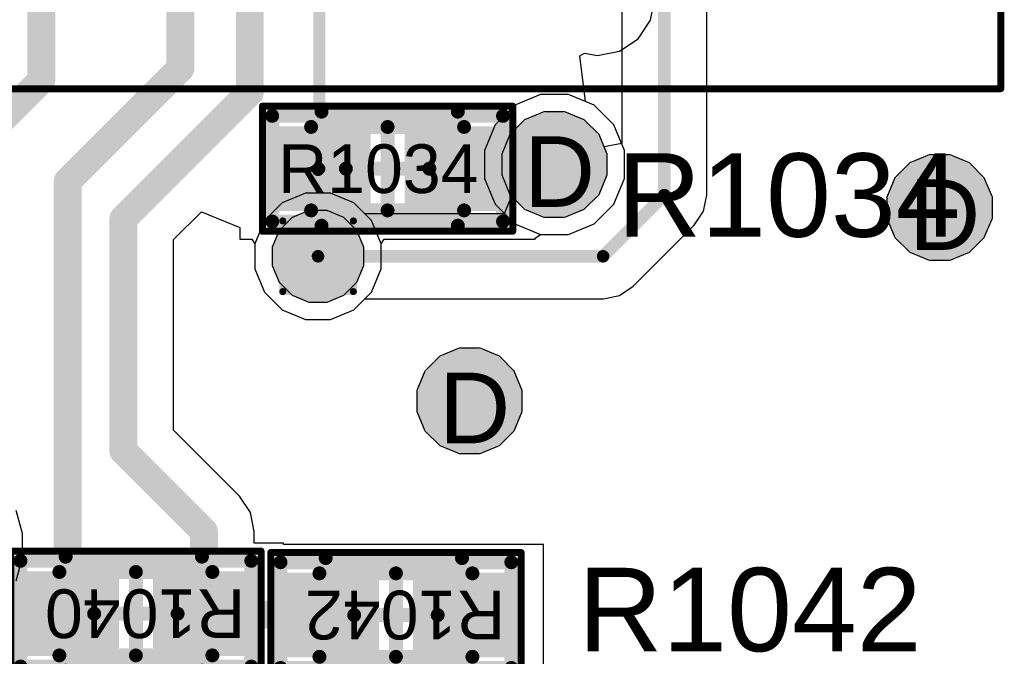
# Model space of a CAD drawing. Header units: inches. Extents: x -6 to 11.2, y -2.2 to 8.3.
# Tile 44 of 256: x 1.705 to 1.984, y 0.291 to 0.471. Entities that reach past the tile are written whole.
import ezdxf

# ---------------------------------------------------------------- set-up
doc = ezdxf.new("R2010")
doc.units = ezdxf.units.IN
doc.header["$MEASUREMENT"] = 0
for name, color, linetype in [('Drill Drawing', 1, 'Continuous'), ('Layer  6- Inner', 156, 'Continuous'), ('Layer 1- Top', 1, 'Continuous'), ('Layer 2- GND', 16, 'Continuous'), ('Layer 3- Inner', 16, 'Continuous'), ('Layer 4- Inner', 76, 'Continuous'), ('Layer 5- Inner', 90, 'Continuous'), ('Layer 7- PWR', 76, 'Continuous'), ('Layer 8- Bottom', 5, 'Continuous'), ('Top Comp Body -Top13)-Comp Body -Bot14)', 56, 'Continuous'), ('Top Comp Outline -Top11)-Comp Outline -Bot12)', 56, 'Continuous'), ('Top Courtyard -Top15)-Courtyard -Bot16)', 56, 'Continuous'), ('Top Overlay', 2, 'Continuous'), ('Top Paste', 8, 'Continuous'), ('Top Solder', 216, 'Continuous'), ('Via Holes', 16, 'Continuous')]:
    doc.layers.add(name, color=color, linetype=linetype)
doc.styles.add('Arial', font='txt', dxfattribs={"height": 0.2})

# ---------------------------------------------------------------- blocks, each defined once
blk = doc.blocks.new('WIZ_W5500_LQFP_48_M_29')
at = {"layer": 'Top Courtyard -Top15)-Courtyard -Bot16)'}
for points in [[(0.22244, 0.22244, 0.00197, 0.00197, 0), (-0.22244, 0.22244, 0.00197, 0.00197, 0)], [(0.22244, -0.22244, 0.00197, 0.00197, 0), (0.22244, 0.22244, 0.00197, 0.00197, 0)]]:
    blk.add_lwpolyline(points, format="xyseb", dxfattribs=at)
blk.add_lwpolyline([(0.22195, 0.22244, 0.000984, 0.000984, 1), (0.22293, 0.22244, 0.000984, 0.000984, 1)], format="xyseb", close=True, dxfattribs=at)
blk.add_lwpolyline([(0.22195, 0.22244, 0.000984, 0.000984, 1), (0.22293, 0.22244, 0.000984, 0.000984, 1)], format="xyseb", close=True, dxfattribs=at)
blk = doc.blocks.new('L15002_035_243')
at = {"layer": 'Layer 1- Top'}
for points in [[(-0.03179, 0.01), (-0.00679, 0.01), (-0.00679, -0.01), (-0.03179, -0.01)], [(0.00679, 0.01), (0.03179, 0.01), (0.03179, -0.01), (0.00679, -0.01)]]:
    blk.add_hatch(color=7, dxfattribs=at).paths.add_polyline_path(points)
at = {"layer": 'Top Paste'}
for points in [[(-0.03179, 0.01), (-0.00679, 0.01), (-0.00679, -0.01), (-0.03179, -0.01)], [(0.00679, 0.01), (0.03179, 0.01), (0.03179, -0.01), (0.00679, -0.01)]]:
    blk.add_hatch(color=8, dxfattribs=at).paths.add_polyline_path(points)
at = {"layer": 'Top Solder'}
for points in [[(-0.03376, 0.01197), (-0.00482, 0.01197), (-0.00482, -0.01197), (-0.03376, -0.01197)], [(0.00482, 0.01197), (0.03376, 0.01197), (0.03376, -0.01197), (0.00482, -0.01197)]]:
    blk.add_hatch(color=216, dxfattribs=at).paths.add_polyline_path(points)
at = {"layer": 'Top Comp Body -Top13)-Comp Body -Bot14)'}
for points in [[(0.02165, 0.01181, 0.00394, 0.00394, 0), (-0.02165, 0.01181, 0.00394, 0.00394, 0)], [(-0.02165, 0.01181, 0.00394, 0.00394, 0), (-0.02165, -0.01181, 0.00394, 0.00394, 0)], [(0.02165, 0.01181, 0.00394, 0.00394, 0), (0.02165, -0.01181, 0.00394, 0.00394, 0)], [(0.02165, -0.01181, 0.00394, 0.00394, 0), (-0.02165, -0.01181, 0.00394, 0.00394, 0)]]:
    blk.add_lwpolyline(points, format="xyseb", dxfattribs=at)
for points in [[(-0.02264, 0.01181, 0.00197, 0.00197, 1), (-0.02067, 0.01181, 0.00197, 0.00197, 1)], [(-0.02264, 0.01181, 0.00197, 0.00197, 1), (-0.02067, 0.01181, 0.00197, 0.00197, 1)], [(0.02067, 0.01181, 0.00197, 0.00197, 1), (0.02264, 0.01181, 0.00197, 0.00197, 1)], [(0.02067, 0.01181, 0.00197, 0.00197, 1), (0.02264, 0.01181, 0.00197, 0.00197, 1)], [(-0.02264, -0.01181, 0.00197, 0.00197, 1), (-0.02067, -0.01181, 0.00197, 0.00197, 1)], [(-0.02264, -0.01181, 0.00197, 0.00197, 1), (-0.02067, -0.01181, 0.00197, 0.00197, 1)], [(0.02067, -0.01181, 0.00197, 0.00197, 1), (0.02264, -0.01181, 0.00197, 0.00197, 1)], [(0.02067, -0.01181, 0.00197, 0.00197, 1), (0.02264, -0.01181, 0.00197, 0.00197, 1)]]:
    blk.add_lwpolyline(points, format="xyseb", close=True, dxfattribs=at)
at = {"layer": 'Top Comp Outline -Top11)-Comp Outline -Bot12)'}
for points in [[(-0.03268, 0.01496, 0.00394, 0.00394, 0), (-0.03268, -0.01496, 0.00394, 0.00394, 0)], [(0.03268, 0.01496, 0.00394, 0.00394, 0), (-0.03268, 0.01496, 0.00394, 0.00394, 0)], [(0.03268, 0.01496, 0.00394, 0.00394, 0), (0.03268, -0.01496, 0.00394, 0.00394, 0)], [(0.03268, -0.01496, 0.00394, 0.00394, 0), (-0.03268, -0.01496, 0.00394, 0.00394, 0)]]:
    blk.add_lwpolyline(points, format="xyseb", dxfattribs=at)
for points in [[(-0.03366, 0.01496, 0.00197, 0.00197, 1), (-0.03169, 0.01496, 0.00197, 0.00197, 1)], [(-0.03366, 0.01496, 0.00197, 0.00197, 1), (-0.03169, 0.01496, 0.00197, 0.00197, 1)], [(0.03169, 0.01496, 0.00197, 0.00197, 1), (0.03366, 0.01496, 0.00197, 0.00197, 1)], [(0.03169, 0.01496, 0.00197, 0.00197, 1), (0.03366, 0.01496, 0.00197, 0.00197, 1)], [(-0.03366, -0.01496, 0.00197, 0.00197, 1), (-0.03169, -0.01496, 0.00197, 0.00197, 1)], [(-0.03366, -0.01496, 0.00197, 0.00197, 1), (-0.03169, -0.01496, 0.00197, 0.00197, 1)], [(0.03169, -0.01496, 0.00197, 0.00197, 1), (0.03366, -0.01496, 0.00197, 0.00197, 1)], [(0.03169, -0.01496, 0.00197, 0.00197, 1), (0.03366, -0.01496, 0.00197, 0.00197, 1)]]:
    blk.add_lwpolyline(points, format="xyseb", close=True, dxfattribs=at)
at = {"layer": 'Top Courtyard -Top15)-Courtyard -Bot16)'}
for points in [[(-0.03543, 0.01772, 0.00197, 0.00197, 0), (-0.03543, -0.01772, 0.00197, 0.00197, 0)], [(0.03543, 0.01772, 0.00197, 0.00197, 0), (-0.03543, 0.01772, 0.00197, 0.00197, 0)], [(0.03543, 0.01772, 0.00197, 0.00197, 0), (0.03543, -0.01772, 0.00197, 0.00197, 0)], [(0, 0.01181, 0.00394, 0.00394, 0), (0, -0.01181, 0.00394, 0.00394, 0)], [(0.01181, 0, 0.00394, 0.00394, 0), (-0.01181, 0, 0.00394, 0.00394, 0)], [(0.03543, -0.01772, 0.00197, 0.00197, 0), (-0.03543, -0.01772, 0.00197, 0.00197, 0)]]:
    blk.add_lwpolyline(points, format="xyseb", dxfattribs=at)
for points in [[(-0.03593, 0.01772, 0.000984, 0.000984, 1), (-0.03494, 0.01772, 0.000984, 0.000984, 1)], [(-0.03593, 0.01772, 0.000984, 0.000984, 1), (-0.03494, 0.01772, 0.000984, 0.000984, 1)], [(0.03494, 0.01772, 0.000984, 0.000984, 1), (0.03593, 0.01772, 0.000984, 0.000984, 1)], [(0.03494, 0.01772, 0.000984, 0.000984, 1), (0.03593, 0.01772, 0.000984, 0.000984, 1)], [(-0.00098, 0.01181, 0.00197, 0.00197, 1), (0.00098, 0.01181, 0.00197, 0.00197, 1)], [(-0.0128, 0, 0.00197, 0.00197, 1), (-0.01083, 0, 0.00197, 0.00197, 1)], [(0.01083, 0, 0.00197, 0.00197, 1), (0.0128, 0, 0.00197, 0.00197, 1)], [(-0.00098, -0.01181, 0.00197, 0.00197, 1), (0.00098, -0.01181, 0.00197, 0.00197, 1)], [(-0.03593, -0.01772, 0.000984, 0.000984, 1), (-0.03494, -0.01772, 0.000984, 0.000984, 1)], [(-0.03593, -0.01772, 0.000984, 0.000984, 1), (-0.03494, -0.01772, 0.000984, 0.000984, 1)], [(0.03494, -0.01772, 0.000984, 0.000984, 1), (0.03593, -0.01772, 0.000984, 0.000984, 1)], [(0.03494, -0.01772, 0.000984, 0.000984, 1), (0.03593, -0.01772, 0.000984, 0.000984, 1)]]:
    blk.add_lwpolyline(points, format="xyseb", close=True, dxfattribs=at)
at = {"layer": 'Top Overlay'}
for points in [[(0.01988, 0.01614, 0.00394, 0.00394, 0), (-0.0187, 0.01614, 0.00394, 0.00394, 0)], [(0.01988, -0.01614, 0.00394, 0.00394, 0), (-0.0187, -0.01614, 0.00394, 0.00394, 0)]]:
    blk.add_lwpolyline(points, format="xyseb", dxfattribs=at)
for points in [[(-0.01969, 0.01614, 0.00197, 0.00197, 1), (-0.01772, 0.01614, 0.00197, 0.00197, 1)], [(0.0189, 0.01614, 0.00197, 0.00197, 1), (0.02087, 0.01614, 0.00197, 0.00197, 1)], [(-0.01969, -0.01614, 0.00197, 0.00197, 1), (-0.01772, -0.01614, 0.00197, 0.00197, 1)], [(0.0189, -0.01614, 0.00197, 0.00197, 1), (0.02087, -0.01614, 0.00197, 0.00197, 1)]]:
    blk.add_lwpolyline(points, format="xyseb", close=True, dxfattribs=at)
at = {"layer": 'Top Comp Outline -Top11)-Comp Outline -Bot12)', "style": 'Arial'}
blk.add_text('R1042', height=0.01378, dxfattribs=at).set_placement((-0.03099, -0.00689))
blk = doc.blocks.new('L15002_035_245')
at = {"layer": 'Layer 1- Top'}
for points in [[(-0.03179, 0.01), (-0.00679, 0.01), (-0.00679, -0.01), (-0.03179, -0.01)], [(0.00679, 0.01), (0.03179, 0.01), (0.03179, -0.01), (0.00679, -0.01)]]:
    blk.add_hatch(color=7, dxfattribs=at).paths.add_polyline_path(points)
at = {"layer": 'Top Paste'}
for points in [[(-0.03179, 0.01), (-0.00679, 0.01), (-0.00679, -0.01), (-0.03179, -0.01)], [(0.00679, 0.01), (0.03179, 0.01), (0.03179, -0.01), (0.00679, -0.01)]]:
    blk.add_hatch(color=8, dxfattribs=at).paths.add_polyline_path(points)
at = {"layer": 'Top Solder'}
for points in [[(-0.03376, 0.01197), (-0.00482, 0.01197), (-0.00482, -0.01197), (-0.03376, -0.01197)], [(0.00482, 0.01197), (0.03376, 0.01197), (0.03376, -0.01197), (0.00482, -0.01197)]]:
    blk.add_hatch(color=216, dxfattribs=at).paths.add_polyline_path(points)
at = {"layer": 'Top Comp Body -Top13)-Comp Body -Bot14)'}
for points in [[(0.02165, 0.01181, 0.00394, 0.00394, 0), (-0.02165, 0.01181, 0.00394, 0.00394, 0)], [(-0.02165, 0.01181, 0.00394, 0.00394, 0), (-0.02165, -0.01181, 0.00394, 0.00394, 0)], [(0.02165, 0.01181, 0.00394, 0.00394, 0), (0.02165, -0.01181, 0.00394, 0.00394, 0)], [(0.02165, -0.01181, 0.00394, 0.00394, 0), (-0.02165, -0.01181, 0.00394, 0.00394, 0)]]:
    blk.add_lwpolyline(points, format="xyseb", dxfattribs=at)
for points in [[(-0.02264, 0.01181, 0.00197, 0.00197, 1), (-0.02067, 0.01181, 0.00197, 0.00197, 1)], [(-0.02264, 0.01181, 0.00197, 0.00197, 1), (-0.02067, 0.01181, 0.00197, 0.00197, 1)], [(0.02067, 0.01181, 0.00197, 0.00197, 1), (0.02264, 0.01181, 0.00197, 0.00197, 1)], [(0.02067, 0.01181, 0.00197, 0.00197, 1), (0.02264, 0.01181, 0.00197, 0.00197, 1)], [(-0.02264, -0.01181, 0.00197, 0.00197, 1), (-0.02067, -0.01181, 0.00197, 0.00197, 1)], [(-0.02264, -0.01181, 0.00197, 0.00197, 1), (-0.02067, -0.01181, 0.00197, 0.00197, 1)], [(0.02067, -0.01181, 0.00197, 0.00197, 1), (0.02264, -0.01181, 0.00197, 0.00197, 1)], [(0.02067, -0.01181, 0.00197, 0.00197, 1), (0.02264, -0.01181, 0.00197, 0.00197, 1)]]:
    blk.add_lwpolyline(points, format="xyseb", close=True, dxfattribs=at)
at = {"layer": 'Top Comp Outline -Top11)-Comp Outline -Bot12)'}
for points in [[(-0.03268, 0.01496, 0.00394, 0.00394, 0), (-0.03268, -0.01496, 0.00394, 0.00394, 0)], [(0.03268, 0.01496, 0.00394, 0.00394, 0), (-0.03268, 0.01496, 0.00394, 0.00394, 0)], [(0.03268, 0.01496, 0.00394, 0.00394, 0), (0.03268, -0.01496, 0.00394, 0.00394, 0)], [(0.03268, -0.01496, 0.00394, 0.00394, 0), (-0.03268, -0.01496, 0.00394, 0.00394, 0)]]:
    blk.add_lwpolyline(points, format="xyseb", dxfattribs=at)
for points in [[(-0.03366, 0.01496, 0.00197, 0.00197, 1), (-0.03169, 0.01496, 0.00197, 0.00197, 1)], [(-0.03366, 0.01496, 0.00197, 0.00197, 1), (-0.03169, 0.01496, 0.00197, 0.00197, 1)], [(0.03169, 0.01496, 0.00197, 0.00197, 1), (0.03366, 0.01496, 0.00197, 0.00197, 1)], [(0.03169, 0.01496, 0.00197, 0.00197, 1), (0.03366, 0.01496, 0.00197, 0.00197, 1)], [(-0.03366, -0.01496, 0.00197, 0.00197, 1), (-0.03169, -0.01496, 0.00197, 0.00197, 1)], [(-0.03366, -0.01496, 0.00197, 0.00197, 1), (-0.03169, -0.01496, 0.00197, 0.00197, 1)], [(0.03169, -0.01496, 0.00197, 0.00197, 1), (0.03366, -0.01496, 0.00197, 0.00197, 1)], [(0.03169, -0.01496, 0.00197, 0.00197, 1), (0.03366, -0.01496, 0.00197, 0.00197, 1)]]:
    blk.add_lwpolyline(points, format="xyseb", close=True, dxfattribs=at)
at = {"layer": 'Top Courtyard -Top15)-Courtyard -Bot16)'}
for points in [[(-0.03543, 0.01772, 0.00197, 0.00197, 0), (-0.03543, -0.01772, 0.00197, 0.00197, 0)], [(0.03543, 0.01772, 0.00197, 0.00197, 0), (-0.03543, 0.01772, 0.00197, 0.00197, 0)], [(0.03543, 0.01772, 0.00197, 0.00197, 0), (0.03543, -0.01772, 0.00197, 0.00197, 0)], [(0, 0.01181, 0.00394, 0.00394, 0), (0, -0.01181, 0.00394, 0.00394, 0)], [(0.01181, 0, 0.00394, 0.00394, 0), (-0.01181, 0, 0.00394, 0.00394, 0)], [(0.03543, -0.01772, 0.00197, 0.00197, 0), (-0.03543, -0.01772, 0.00197, 0.00197, 0)]]:
    blk.add_lwpolyline(points, format="xyseb", dxfattribs=at)
for points in [[(-0.03593, 0.01772, 0.000984, 0.000984, 1), (-0.03494, 0.01772, 0.000984, 0.000984, 1)], [(-0.03593, 0.01772, 0.000984, 0.000984, 1), (-0.03494, 0.01772, 0.000984, 0.000984, 1)], [(0.03494, 0.01772, 0.000984, 0.000984, 1), (0.03593, 0.01772, 0.000984, 0.000984, 1)], [(0.03494, 0.01772, 0.000984, 0.000984, 1), (0.03593, 0.01772, 0.000984, 0.000984, 1)], [(-0.00098, 0.01181, 0.00197, 0.00197, 1), (0.00098, 0.01181, 0.00197, 0.00197, 1)], [(-0.0128, 0, 0.00197, 0.00197, 1), (-0.01083, 0, 0.00197, 0.00197, 1)], [(0.01083, 0, 0.00197, 0.00197, 1), (0.0128, 0, 0.00197, 0.00197, 1)], [(-0.00098, -0.01181, 0.00197, 0.00197, 1), (0.00098, -0.01181, 0.00197, 0.00197, 1)], [(-0.03593, -0.01772, 0.000984, 0.000984, 1), (-0.03494, -0.01772, 0.000984, 0.000984, 1)], [(-0.03593, -0.01772, 0.000984, 0.000984, 1), (-0.03494, -0.01772, 0.000984, 0.000984, 1)], [(0.03494, -0.01772, 0.000984, 0.000984, 1), (0.03593, -0.01772, 0.000984, 0.000984, 1)], [(0.03494, -0.01772, 0.000984, 0.000984, 1), (0.03593, -0.01772, 0.000984, 0.000984, 1)]]:
    blk.add_lwpolyline(points, format="xyseb", close=True, dxfattribs=at)
at = {"layer": 'Top Overlay'}
for points in [[(0.01988, 0.01614, 0.00394, 0.00394, 0), (-0.0187, 0.01614, 0.00394, 0.00394, 0)], [(0.01988, -0.01614, 0.00394, 0.00394, 0), (-0.0187, -0.01614, 0.00394, 0.00394, 0)]]:
    blk.add_lwpolyline(points, format="xyseb", dxfattribs=at)
for points in [[(-0.01969, 0.01614, 0.00197, 0.00197, 1), (-0.01772, 0.01614, 0.00197, 0.00197, 1)], [(0.0189, 0.01614, 0.00197, 0.00197, 1), (0.02087, 0.01614, 0.00197, 0.00197, 1)], [(-0.01969, -0.01614, 0.00197, 0.00197, 1), (-0.01772, -0.01614, 0.00197, 0.00197, 1)], [(0.0189, -0.01614, 0.00197, 0.00197, 1), (0.02087, -0.01614, 0.00197, 0.00197, 1)]]:
    blk.add_lwpolyline(points, format="xyseb", close=True, dxfattribs=at)
at = {"layer": 'Top Comp Outline -Top11)-Comp Outline -Bot12)', "style": 'Arial'}
blk.add_text('R1040', height=0.01378, dxfattribs=at).set_placement((-0.03099, -0.00689))
blk = doc.blocks.new('L15002_035_251')
at = {"layer": 'Layer 1- Top'}
for points in [[(-0.03179, 0.01), (-0.00679, 0.01), (-0.00679, -0.01), (-0.03179, -0.01)], [(0.00679, 0.01), (0.03179, 0.01), (0.03179, -0.01), (0.00679, -0.01)]]:
    blk.add_hatch(color=7, dxfattribs=at).paths.add_polyline_path(points)
at = {"layer": 'Top Paste'}
for points in [[(-0.03179, 0.01), (-0.00679, 0.01), (-0.00679, -0.01), (-0.03179, -0.01)], [(0.00679, 0.01), (0.03179, 0.01), (0.03179, -0.01), (0.00679, -0.01)]]:
    blk.add_hatch(color=8, dxfattribs=at).paths.add_polyline_path(points)
at = {"layer": 'Top Solder'}
for points in [[(-0.03376, 0.01197), (-0.00482, 0.01197), (-0.00482, -0.01197), (-0.03376, -0.01197)], [(0.00482, 0.01197), (0.03376, 0.01197), (0.03376, -0.01197), (0.00482, -0.01197)]]:
    blk.add_hatch(color=216, dxfattribs=at).paths.add_polyline_path(points)
at = {"layer": 'Top Comp Body -Top13)-Comp Body -Bot14)'}
for points in [[(-0.02165, 0.01181, 0.00394, 0.00394, 0), (0.02165, 0.01181, 0.00394, 0.00394, 0)], [(-0.02165, -0.01181, 0.00394, 0.00394, 0), (-0.02165, 0.01181, 0.00394, 0.00394, 0)], [(0.02165, -0.01181, 0.00394, 0.00394, 0), (0.02165, 0.01181, 0.00394, 0.00394, 0)], [(-0.02165, -0.01181, 0.00394, 0.00394, 0), (0.02165, -0.01181, 0.00394, 0.00394, 0)]]:
    blk.add_lwpolyline(points, format="xyseb", dxfattribs=at)
for points in [[(-0.02264, 0.01181, 0.00197, 0.00197, 1), (-0.02067, 0.01181, 0.00197, 0.00197, 1)], [(-0.02264, 0.01181, 0.00197, 0.00197, 1), (-0.02067, 0.01181, 0.00197, 0.00197, 1)], [(0.02067, 0.01181, 0.00197, 0.00197, 1), (0.02264, 0.01181, 0.00197, 0.00197, 1)], [(0.02067, 0.01181, 0.00197, 0.00197, 1), (0.02264, 0.01181, 0.00197, 0.00197, 1)], [(-0.02264, -0.01181, 0.00197, 0.00197, 1), (-0.02067, -0.01181, 0.00197, 0.00197, 1)], [(-0.02264, -0.01181, 0.00197, 0.00197, 1), (-0.02067, -0.01181, 0.00197, 0.00197, 1)], [(0.02067, -0.01181, 0.00197, 0.00197, 1), (0.02264, -0.01181, 0.00197, 0.00197, 1)], [(0.02067, -0.01181, 0.00197, 0.00197, 1), (0.02264, -0.01181, 0.00197, 0.00197, 1)]]:
    blk.add_lwpolyline(points, format="xyseb", close=True, dxfattribs=at)
at = {"layer": 'Top Comp Outline -Top11)-Comp Outline -Bot12)'}
for points in [[(-0.03268, -0.01496, 0.00394, 0.00394, 0), (-0.03268, 0.01496, 0.00394, 0.00394, 0)], [(-0.03268, 0.01496, 0.00394, 0.00394, 0), (0.03268, 0.01496, 0.00394, 0.00394, 0)], [(0.03268, -0.01496, 0.00394, 0.00394, 0), (0.03268, 0.01496, 0.00394, 0.00394, 0)], [(-0.03268, -0.01496, 0.00394, 0.00394, 0), (0.03268, -0.01496, 0.00394, 0.00394, 0)]]:
    blk.add_lwpolyline(points, format="xyseb", dxfattribs=at)
for points in [[(-0.03366, 0.01496, 0.00197, 0.00197, 1), (-0.03169, 0.01496, 0.00197, 0.00197, 1)], [(-0.03366, 0.01496, 0.00197, 0.00197, 1), (-0.03169, 0.01496, 0.00197, 0.00197, 1)], [(0.03169, 0.01496, 0.00197, 0.00197, 1), (0.03366, 0.01496, 0.00197, 0.00197, 1)], [(0.03169, 0.01496, 0.00197, 0.00197, 1), (0.03366, 0.01496, 0.00197, 0.00197, 1)], [(-0.03366, -0.01496, 0.00197, 0.00197, 1), (-0.03169, -0.01496, 0.00197, 0.00197, 1)], [(-0.03366, -0.01496, 0.00197, 0.00197, 1), (-0.03169, -0.01496, 0.00197, 0.00197, 1)], [(0.03169, -0.01496, 0.00197, 0.00197, 1), (0.03366, -0.01496, 0.00197, 0.00197, 1)], [(0.03169, -0.01496, 0.00197, 0.00197, 1), (0.03366, -0.01496, 0.00197, 0.00197, 1)]]:
    blk.add_lwpolyline(points, format="xyseb", close=True, dxfattribs=at)
at = {"layer": 'Top Courtyard -Top15)-Courtyard -Bot16)'}
for points in [[(-0.03543, -0.01772, 0.00197, 0.00197, 0), (-0.03543, 0.01772, 0.00197, 0.00197, 0)], [(-0.03543, 0.01772, 0.00197, 0.00197, 0), (0.03543, 0.01772, 0.00197, 0.00197, 0)], [(0.03543, -0.01772, 0.00197, 0.00197, 0), (0.03543, 0.01772, 0.00197, 0.00197, 0)], [(0, -0.01181, 0.00394, 0.00394, 0), (0, 0.01181, 0.00394, 0.00394, 0)], [(-0.01181, 0, 0.00394, 0.00394, 0), (0.01181, 0, 0.00394, 0.00394, 0)], [(-0.03543, -0.01772, 0.00197, 0.00197, 0), (0.03543, -0.01772, 0.00197, 0.00197, 0)]]:
    blk.add_lwpolyline(points, format="xyseb", dxfattribs=at)
for points in [[(-0.03593, 0.01772, 0.000984, 0.000984, 1), (-0.03494, 0.01772, 0.000984, 0.000984, 1)], [(-0.03593, 0.01772, 0.000984, 0.000984, 1), (-0.03494, 0.01772, 0.000984, 0.000984, 1)], [(0.03494, 0.01772, 0.000984, 0.000984, 1), (0.03593, 0.01772, 0.000984, 0.000984, 1)], [(0.03494, 0.01772, 0.000984, 0.000984, 1), (0.03593, 0.01772, 0.000984, 0.000984, 1)], [(-0.00098, 0.01181, 0.00197, 0.00197, 1), (0.00098, 0.01181, 0.00197, 0.00197, 1)], [(-0.0128, 0, 0.00197, 0.00197, 1), (-0.01083, 0, 0.00197, 0.00197, 1)], [(0.01083, 0, 0.00197, 0.00197, 1), (0.0128, 0, 0.00197, 0.00197, 1)], [(-0.00098, -0.01181, 0.00197, 0.00197, 1), (0.00098, -0.01181, 0.00197, 0.00197, 1)], [(-0.03593, -0.01772, 0.000984, 0.000984, 1), (-0.03494, -0.01772, 0.000984, 0.000984, 1)], [(-0.03593, -0.01772, 0.000984, 0.000984, 1), (-0.03494, -0.01772, 0.000984, 0.000984, 1)], [(0.03494, -0.01772, 0.000984, 0.000984, 1), (0.03593, -0.01772, 0.000984, 0.000984, 1)], [(0.03494, -0.01772, 0.000984, 0.000984, 1), (0.03593, -0.01772, 0.000984, 0.000984, 1)]]:
    blk.add_lwpolyline(points, format="xyseb", close=True, dxfattribs=at)
at = {"layer": 'Top Overlay'}
for points in [[(-0.0187, 0.01614, 0.00394, 0.00394, 0), (0.01988, 0.01614, 0.00394, 0.00394, 0)], [(-0.0187, -0.01614, 0.00394, 0.00394, 0), (0.01988, -0.01614, 0.00394, 0.00394, 0)]]:
    blk.add_lwpolyline(points, format="xyseb", dxfattribs=at)
for points in [[(-0.01969, 0.01614, 0.00197, 0.00197, 1), (-0.01772, 0.01614, 0.00197, 0.00197, 1)], [(0.0189, 0.01614, 0.00197, 0.00197, 1), (0.02087, 0.01614, 0.00197, 0.00197, 1)], [(-0.01969, -0.01614, 0.00197, 0.00197, 1), (-0.01772, -0.01614, 0.00197, 0.00197, 1)], [(0.0189, -0.01614, 0.00197, 0.00197, 1), (0.02087, -0.01614, 0.00197, 0.00197, 1)]]:
    blk.add_lwpolyline(points, format="xyseb", close=True, dxfattribs=at)
at = {"layer": 'Top Comp Outline -Top11)-Comp Outline -Bot12)', "style": 'Arial'}
blk.add_text('R1034', height=0.01378, rotation=360, dxfattribs=at).set_placement((-0.03099, -0.00689))

msp = doc.modelspace()

# ---------------------------------------------------------------- hatches: boundary and pattern name
at = {"layer": 'Layer  6- Inner'}
h = msp.add_hatch(color=7, dxfattribs=at)
edge = h.paths.add_edge_path()
edge.add_arc((1.8563, 0.43032), 0.00984, 0, 360)
at = {"layer": 'Layer 1- Top'}
h = msp.add_hatch(color=7, dxfattribs=at)
edge = h.paths.add_edge_path()
edge.add_arc((1.8563, 0.43032), 0.00984, 0, 360)
h = msp.add_hatch(color=7, dxfattribs=at)
edge = h.paths.add_edge_path()
edge.add_arc((1.96535, 0.41811), 0.00984, 0, 360)
h = msp.add_hatch(color=7, dxfattribs=at)
edge = h.paths.add_edge_path()
edge.add_arc((1.78937, 0.40433), 0.00787, 0, 360)
h = msp.add_hatch(color=7, dxfattribs=at)
edge = h.paths.add_edge_path()
edge.add_arc((1.83228, 0.36339), 0.00984, 0, 360)
at = {"layer": 'Layer 2- GND'}
h = msp.add_hatch(color=7, dxfattribs=at)
edge = h.paths.add_edge_path()
edge.add_arc((1.8563, 0.43032), 0.01492, 0, 360)
h = msp.add_hatch(color=7, dxfattribs=at)
edge = h.paths.add_edge_path()
edge.add_arc((1.78937, 0.40433), 0.01295, 0, 360)
at = {"layer": 'Layer 3- Inner'}
h = msp.add_hatch(color=7, dxfattribs=at)
edge = h.paths.add_edge_path()
edge.add_arc((1.96535, 0.41811), 0.00984, 0, 360)
h = msp.add_hatch(color=7, dxfattribs=at)
edge = h.paths.add_edge_path()
edge.add_arc((1.78937, 0.40433), 0.00787, 0, 360)
h = msp.add_hatch(color=7, dxfattribs=at)
edge = h.paths.add_edge_path()
edge.add_arc((1.83228, 0.36339), 0.00984, 0, 360)
at = {"layer": 'Layer 5- Inner'}
h = msp.add_hatch(color=7, dxfattribs=at)
edge = h.paths.add_edge_path()
edge.add_arc((1.96535, 0.41811), 0.00984, 0, 360)
h = msp.add_hatch(color=7, dxfattribs=at)
edge = h.paths.add_edge_path()
edge.add_arc((1.83228, 0.36339), 0.00984, 0, 360)
at = {"layer": 'Layer 7- PWR'}
h = msp.add_hatch(color=7, dxfattribs=at)
edge = h.paths.add_edge_path()
edge.add_arc((1.96535, 0.41811), 0.01492, 0, 360)
h = msp.add_hatch(color=7, dxfattribs=at)
edge = h.paths.add_edge_path()
edge.add_arc((1.78937, 0.40433), 0.01295, 0, 360)
h = msp.add_hatch(color=7, dxfattribs=at)
edge = h.paths.add_edge_path()
edge.add_arc((1.83228, 0.36339), 0.01492, 0, 360)
at = {"layer": 'Layer 8- Bottom'}
h = msp.add_hatch(color=7, dxfattribs=at)
edge = h.paths.add_edge_path()
edge.add_arc((1.8563, 0.43032), 0.00984, 0, 360)
h = msp.add_hatch(color=7, dxfattribs=at)
edge = h.paths.add_edge_path()
edge.add_arc((1.96535, 0.41811), 0.00984, 0, 360)
h = msp.add_hatch(color=7, dxfattribs=at)
edge = h.paths.add_edge_path()
edge.add_arc((1.78937, 0.40433), 0.00787, 0, 360)
h = msp.add_hatch(color=7, dxfattribs=at)
edge = h.paths.add_edge_path()
edge.add_arc((1.83228, 0.36339), 0.00984, 0, 360)
at = {"layer": 'Via Holes'}
h = msp.add_hatch(color=7, dxfattribs=at)
edge = h.paths.add_edge_path()
edge.add_arc((1.8563, 0.43032), 0.00492, 0, 360)
h = msp.add_hatch(color=7, dxfattribs=at)
edge = h.paths.add_edge_path()
edge.add_arc((1.96535, 0.41811), 0.00492, 0, 360)
h = msp.add_hatch(color=7, dxfattribs=at)
edge = h.paths.add_edge_path()
edge.add_arc((1.78937, 0.40433), 0.00295, 0, 360)
h = msp.add_hatch(color=7, dxfattribs=at)
edge = h.paths.add_edge_path()
edge.add_arc((1.83228, 0.36339), 0.00492, 0, 360)

# ---------------------------------------------------------------- linework, layer by layer
at = {"layer": 'Drill Drawing'}
for points in [[(1.77937, 0.41433, 0.002, 0.002, 0), (1.79937, 0.41433, 0.002, 0.002, 0)], [(1.77937, 0.39433, 0.002, 0.002, 0), (1.77937, 0.41433, 0.002, 0.002, 0)], [(1.79937, 0.39433, 0.002, 0.002, 0), (1.79937, 0.41433, 0.002, 0.002, 0)], [(1.77937, 0.39433, 0.002, 0.002, 0), (1.79937, 0.39433, 0.002, 0.002, 0)]]:
    msp.add_lwpolyline(points, format="xyseb", dxfattribs=at)
for points in [[(1.77887, 0.41433, 0.001, 0.001, 1), (1.77987, 0.41433, 0.001, 0.001, 1)], [(1.77887, 0.41433, 0.001, 0.001, 1), (1.77987, 0.41433, 0.001, 0.001, 1)], [(1.79887, 0.41433, 0.001, 0.001, 1), (1.79987, 0.41433, 0.001, 0.001, 1)], [(1.79887, 0.41433, 0.001, 0.001, 1), (1.79987, 0.41433, 0.001, 0.001, 1)], [(1.77887, 0.39433, 0.001, 0.001, 1), (1.77987, 0.39433, 0.001, 0.001, 1)], [(1.77887, 0.39433, 0.001, 0.001, 1), (1.77987, 0.39433, 0.001, 0.001, 1)], [(1.79887, 0.39433, 0.001, 0.001, 1), (1.79987, 0.39433, 0.001, 0.001, 1)], [(1.79887, 0.39433, 0.001, 0.001, 1), (1.79987, 0.39433, 0.001, 0.001, 1)]]:
    msp.add_lwpolyline(points, format="xyseb", close=True, dxfattribs=at)
at = {"layer": 'Layer  6- Inner'}
for p, q in [((1.96239, 0.43303), (1.9569, 0.43076)), ((1.96832, 0.43303), (1.96239, 0.43303)), ((1.97381, 0.43076), (1.96832, 0.43303)), ((1.9569, 0.43076), (1.9527, 0.42656)), ((1.978, 0.42656), (1.97381, 0.43076)), ((1.9527, 0.42656), (1.95043, 0.42108)), ((1.98028, 0.42108), (1.978, 0.42656)), ((1.95043, 0.42108), (1.95043, 0.41514)), ((1.98028, 0.41514), (1.98028, 0.42108)), ((1.78679, 0.41728), (1.78203, 0.41531)), ((1.79195, 0.41728), (1.78679, 0.41728)), ((1.79671, 0.41531), (1.79195, 0.41728)), ((1.78203, 0.41531), (1.77839, 0.41167)), ((1.80035, 0.41167), (1.79671, 0.41531)), ((1.95043, 0.41514), (1.9527, 0.40966)), ((1.978, 0.40966), (1.98028, 0.41514)), ((1.77839, 0.41167), (1.77642, 0.40691)), ((1.80232, 0.40691), (1.80035, 0.41167)), ((1.9527, 0.40966), (1.9569, 0.40546)), ((1.97381, 0.40546), (1.978, 0.40966)), ((1.77642, 0.40691), (1.77642, 0.40175)), ((1.80232, 0.40175), (1.80232, 0.40691)), ((1.9569, 0.40546), (1.96239, 0.40319)), ((1.96832, 0.40319), (1.97381, 0.40546)), ((1.77642, 0.40175), (1.77839, 0.39699)), ((1.80035, 0.39699), (1.80232, 0.40175)), ((1.96239, 0.40319), (1.96832, 0.40319)), ((1.77839, 0.39699), (1.78203, 0.39335)), ((1.79671, 0.39335), (1.80035, 0.39699)), ((1.78203, 0.39335), (1.78679, 0.39138)), ((1.79195, 0.39138), (1.79671, 0.39335)), ((1.78679, 0.39138), (1.79195, 0.39138)), ((1.82932, 0.37831), (1.82383, 0.37604)), ((1.83525, 0.37831), (1.82932, 0.37831)), ((1.84074, 0.37604), (1.83525, 0.37831)), ((1.82383, 0.37604), (1.81963, 0.37184)), ((1.84493, 0.37184), (1.84074, 0.37604)), ((1.81963, 0.37184), (1.81736, 0.36635)), ((1.8472, 0.36635), (1.84493, 0.37184)), ((1.81736, 0.36635), (1.81736, 0.36042)), ((1.8472, 0.36042), (1.8472, 0.36635)), ((1.81736, 0.36042), (1.81963, 0.35493)), ((1.84493, 0.35493), (1.8472, 0.36042)), ((1.81963, 0.35493), (1.82383, 0.35074)), ((1.84074, 0.35074), (1.84493, 0.35493)), ((1.82383, 0.35074), (1.82932, 0.34846)), ((1.82932, 0.34846), (1.83525, 0.34846)), ((1.83525, 0.34846), (1.84074, 0.35074))]:
    msp.add_line(p, q, dxfattribs=at)
at = {"layer": 'Layer 1- Top'}
for p, q in [((1.88349, 0.47116), (1.88472, 0.47736)), ((1.87997, 0.4659), (1.88349, 0.47116)), ((1.87471, 0.46238), (1.87997, 0.4659)), ((1.86352, 0.46107), (1.86484, 0.46187)), ((1.86505, 0.44817), (1.86352, 0.46107)), ((1.86484, 0.46187), (1.8685, 0.46115)), ((1.8685, 0.46115), (1.87471, 0.46238)), ((1.86754, 0.44714), (1.86505, 0.44817)), ((1.87312, 0.44155), (1.86754, 0.44714)), ((1.87614, 0.43426), (1.87312, 0.44155)), ((1.87614, 0.42637), (1.87614, 0.43426)), ((1.87312, 0.41908), (1.87614, 0.42637)), ((1.86754, 0.41349), (1.87312, 0.41908)), ((1.74846, 0.40907), (1.75635, 0.41696)), ((1.75635, 0.41696), (1.76726, 0.41244)), ((1.86025, 0.41047), (1.86754, 0.41349)), ((1.76726, 0.41244), (1.76726, 0.40913)), ((1.85085, 0.40947), (1.85235, 0.41047)), ((1.85235, 0.41047), (1.86025, 0.41047)), ((1.74846, 0.3551), (1.74846, 0.40907)), ((1.76726, 0.40913), (1.77066, 0.40913)), ((1.77066, 0.40913), (1.7715, 0.40789)), ((1.7715, 0.40789), (1.7715, 0.40078)), ((1.80724, 0.40789), (1.80808, 0.40913)), ((1.80724, 0.40078), (1.80724, 0.40789)), ((1.80808, 0.40913), (1.85085, 0.40913)), ((1.85085, 0.40913), (1.85085, 0.40947)), ((1.7715, 0.40078), (1.77422, 0.39421)), ((1.80452, 0.39421), (1.80724, 0.40078)), ((1.77422, 0.39421), (1.77925, 0.38918)), ((1.79949, 0.38918), (1.80452, 0.39421)), ((1.77925, 0.38918), (1.78581, 0.38646)), ((1.79293, 0.38646), (1.79949, 0.38918)), ((1.78581, 0.38646), (1.79293, 0.38646)), ((1.76713, 0.33643), (1.74846, 0.3551)), ((1.77022, 0.33182), (1.76713, 0.33643)), ((1.7713, 0.32638), (1.77022, 0.33182)), ((1.7713, 0.32315), (1.7713, 0.32638)), ((1.77959, 0.32315), (1.7713, 0.32315)), ((1.77959, 0.32276), (1.77959, 0.32315)), ((1.85321, 0.32276), (1.77959, 0.32276)), ((1.85321, 0.28276), (1.85321, 0.32276))]:
    msp.add_line(p, q, dxfattribs=at)
for points in [[(1.71102, 0.45413, 0.00787, 0.00787, 0), (1.71102, 0.50394, 0.00787, 0.00787, 0)], [(1.75039, 0.45748, 0.00787, 0.00787, 0), (1.75039, 0.50394, 0.00787, 0.00787, 0)], [(1.77008, 0.45079, 0.00787, 0.00787, 0), (1.77008, 0.50394, 0.00787, 0.00787, 0)], [(1.78976, 0.42913, 0.00339, 0.00339, 0), (1.78976, 0.50394, 0.00339, 0.00339, 0)], [(1.7185, 0.42559, 0.00787, 0.00787, 0), (1.75039, 0.45748, 0.00787, 0.00787, 0)], [(1.67992, 0.42303, 0.00787, 0.00787, 0), (1.71102, 0.45413, 0.00787, 0.00787, 0)], [(1.73425, 0.41496, 0.00787, 0.00787, 0), (1.77008, 0.45079, 0.00787, 0.00787, 0)], [(1.83124, 0.42874, 0.00787, 0.00787, 0), (1.83222, 0.42972, 0.00787, 0.00787, 0)], [(1.83222, 0.42972, 0.00787, 0.00787, 0), (1.85571, 0.42972, 0.00787, 0.00787, 0)], [(1.85571, 0.42972, 0.00787, 0.00787, 0), (1.8563, 0.43032, 0.00787, 0.00787, 0)], [(1.7185, 0.20394, 0.00787, 0.00787, 0), (1.7185, 0.42559, 0.00787, 0.00787, 0)], [(1.78937, 0.42874, 0.00339, 0.00339, 0), (1.78976, 0.42913, 0.00339, 0.00339, 0)], [(1.78937, 0.40433, 0.00339, 0.00339, 0), (1.78937, 0.42874, 0.00339, 0.00339, 0)], [(1.73425, 0.34921, 0.00787, 0.00787, 0), (1.73425, 0.41496, 0.00787, 0.00787, 0)], [(1.73425, 0.34921, 0.00787, 0.00787, 0), (1.75709, 0.32638, 0.00787, 0.00787, 0)], [(1.75709, 0.30315, 0.00787, 0.00787, 0), (1.75709, 0.32638, 0.00787, 0.00787, 0)], [(1.75709, 0.30315, 0.00787, 0.00787, 0), (1.75728, 0.30295, 0.00787, 0.00787, 0)], [(1.75728, 0.30295, 0.00787, 0.00787, 0), (1.79193, 0.30295, 0.00787, 0.00787, 0)], [(1.79193, 0.30295, 0.00787, 0.00787, 0), (1.79213, 0.30276, 0.00787, 0.00787, 0)], [(1.83071, 0.26772, 0.00787, 0.00787, 0), (1.83071, 0.30079, 0.00787, 0.00787, 0)]]:
    msp.add_lwpolyline(points, format="xyseb", dxfattribs=at)
for points in [[(1.74843, 0.45748, 0.00394, 0.00394, 1), (1.75236, 0.45748, 0.00394, 0.00394, 1)], [(1.74843, 0.45748, 0.00394, 0.00394, 1), (1.75236, 0.45748, 0.00394, 0.00394, 1)], [(1.70906, 0.45413, 0.00394, 0.00394, 1), (1.71299, 0.45413, 0.00394, 0.00394, 1)], [(1.70906, 0.45413, 0.00394, 0.00394, 1), (1.71299, 0.45413, 0.00394, 0.00394, 1)], [(1.76811, 0.45079, 0.00394, 0.00394, 1), (1.77205, 0.45079, 0.00394, 0.00394, 1)], [(1.76811, 0.45079, 0.00394, 0.00394, 1), (1.77205, 0.45079, 0.00394, 0.00394, 1)], [(1.82927, 0.42874, 0.00394, 0.00394, 1), (1.83321, 0.42874, 0.00394, 0.00394, 1)], [(1.83026, 0.42972, 0.00394, 0.00394, 1), (1.83419, 0.42972, 0.00394, 0.00394, 1)], [(1.83026, 0.42972, 0.00394, 0.00394, 1), (1.83419, 0.42972, 0.00394, 0.00394, 1)], [(1.85374, 0.42972, 0.00394, 0.00394, 1), (1.85768, 0.42972, 0.00394, 0.00394, 1)], [(1.85374, 0.42972, 0.00394, 0.00394, 1), (1.85768, 0.42972, 0.00394, 0.00394, 1)], [(1.85433, 0.43032, 0.00394, 0.00394, 1), (1.85827, 0.43032, 0.00394, 0.00394, 1)], [(1.71654, 0.42559, 0.00394, 0.00394, 1), (1.72047, 0.42559, 0.00394, 0.00394, 1)], [(1.71654, 0.42559, 0.00394, 0.00394, 1), (1.72047, 0.42559, 0.00394, 0.00394, 1)], [(1.78852, 0.42874, 0.00169, 0.00169, 1), (1.79022, 0.42874, 0.00169, 0.00169, 1)], [(1.78852, 0.42874, 0.00169, 0.00169, 1), (1.79022, 0.42874, 0.00169, 0.00169, 1)], [(1.78892, 0.42913, 0.00169, 0.00169, 1), (1.79061, 0.42913, 0.00169, 0.00169, 1)], [(1.78892, 0.42913, 0.00169, 0.00169, 1), (1.79061, 0.42913, 0.00169, 0.00169, 1)], [(1.73228, 0.41496, 0.00394, 0.00394, 1), (1.73622, 0.41496, 0.00394, 0.00394, 1)], [(1.73228, 0.41496, 0.00394, 0.00394, 1), (1.73622, 0.41496, 0.00394, 0.00394, 1)], [(1.78852, 0.40433, 0.00169, 0.00169, 1), (1.79022, 0.40433, 0.00169, 0.00169, 1)], [(1.73228, 0.34921, 0.00394, 0.00394, 1), (1.73622, 0.34921, 0.00394, 0.00394, 1)], [(1.73228, 0.34921, 0.00394, 0.00394, 1), (1.73622, 0.34921, 0.00394, 0.00394, 1)], [(1.75512, 0.32638, 0.00394, 0.00394, 1), (1.75906, 0.32638, 0.00394, 0.00394, 1)], [(1.75512, 0.32638, 0.00394, 0.00394, 1), (1.75906, 0.32638, 0.00394, 0.00394, 1)], [(1.75512, 0.30315, 0.00394, 0.00394, 1), (1.75906, 0.30315, 0.00394, 0.00394, 1)], [(1.75512, 0.30315, 0.00394, 0.00394, 1), (1.75906, 0.30315, 0.00394, 0.00394, 1)], [(1.75531, 0.30295, 0.00394, 0.00394, 1), (1.75925, 0.30295, 0.00394, 0.00394, 1)], [(1.75531, 0.30295, 0.00394, 0.00394, 1), (1.75925, 0.30295, 0.00394, 0.00394, 1)], [(1.78996, 0.30295, 0.00394, 0.00394, 1), (1.7939, 0.30295, 0.00394, 0.00394, 1)], [(1.78996, 0.30295, 0.00394, 0.00394, 1), (1.7939, 0.30295, 0.00394, 0.00394, 1)], [(1.79016, 0.30276, 0.00394, 0.00394, 1), (1.79409, 0.30276, 0.00394, 0.00394, 1)], [(1.82874, 0.30079, 0.00394, 0.00394, 1), (1.83268, 0.30079, 0.00394, 0.00394, 1)]]:
    msp.add_lwpolyline(points, format="xyseb", close=True, dxfattribs=at)
at = {"layer": 'Layer 3- Inner'}
for p, q in [((1.8994, 0.42165), (1.8994, 0.6437)), ((1.8754, 0.53561), (1.8754, 0.43626)), ((1.85333, 0.44524), (1.84785, 0.44296)), ((1.85927, 0.44524), (1.85333, 0.44524)), ((1.86475, 0.44296), (1.85927, 0.44524)), ((1.84785, 0.44296), (1.84365, 0.43877)), ((1.86895, 0.43877), (1.86475, 0.44296)), ((1.84365, 0.43877), (1.84138, 0.43328)), ((1.8704, 0.43527), (1.86895, 0.43877)), ((1.8754, 0.43626), (1.8704, 0.43527)), ((1.84138, 0.43328), (1.84138, 0.42735)), ((1.84138, 0.42735), (1.84365, 0.42186)), ((1.78581, 0.4222), (1.77925, 0.41948)), ((1.79293, 0.4222), (1.78581, 0.4222)), ((1.79949, 0.41948), (1.79293, 0.4222)), ((1.84418, 0.42133), (1.84211, 0.41633)), ((1.84365, 0.42186), (1.84418, 0.42133)), ((1.89849, 0.41706), (1.8994, 0.42165)), ((1.77925, 0.41948), (1.77422, 0.41446)), ((1.80265, 0.41633), (1.79949, 0.41948)), ((1.84211, 0.41633), (1.80265, 0.41633)), ((1.89589, 0.41317), (1.89849, 0.41706)), ((1.77422, 0.41446), (1.7715, 0.40789)), ((1.87857, 0.39584), (1.89589, 0.41317)), ((1.7715, 0.40789), (1.7715, 0.40078)), ((1.7715, 0.40078), (1.77422, 0.39421)), ((1.87467, 0.39324), (1.87857, 0.39584)), ((1.77422, 0.39421), (1.77925, 0.38918)), ((1.87008, 0.39233), (1.87467, 0.39324)), ((1.79949, 0.38918), (1.80265, 0.39233)), ((1.80265, 0.39233), (1.87008, 0.39233)), ((1.77925, 0.38918), (1.78581, 0.38646)), ((1.79293, 0.38646), (1.79949, 0.38918)), ((1.78581, 0.38646), (1.79293, 0.38646))]:
    msp.add_line(p, q, dxfattribs=at)
for points in [[(1.8874, 0.42165, 0.00354, 0.00354, 0), (1.8874, 0.6437, 0.00354, 0.00354, 0)], [(1.87008, 0.40433, 0.00354, 0.00354, 0), (1.8874, 0.42165, 0.00354, 0.00354, 0)], [(1.78937, 0.40433, 0.00354, 0.00354, 0), (1.87008, 0.40433, 0.00354, 0.00354, 0)]]:
    msp.add_lwpolyline(points, format="xyseb", dxfattribs=at)
for points in [[(1.88652, 0.42165, 0.00177, 0.00177, 1), (1.88829, 0.42165, 0.00177, 0.00177, 1)], [(1.88652, 0.42165, 0.00177, 0.00177, 1), (1.88829, 0.42165, 0.00177, 0.00177, 1)], [(1.78848, 0.40433, 0.00177, 0.00177, 1), (1.79026, 0.40433, 0.00177, 0.00177, 1)], [(1.86919, 0.40433, 0.00177, 0.00177, 1), (1.87096, 0.40433, 0.00177, 0.00177, 1)], [(1.86919, 0.40433, 0.00177, 0.00177, 1), (1.87096, 0.40433, 0.00177, 0.00177, 1)]]:
    msp.add_lwpolyline(points, format="xyseb", close=True, dxfattribs=at)
at = {"layer": 'Layer 4- Inner'}
for p, q in [((1.85333, 0.44524), (1.84785, 0.44296)), ((1.85927, 0.44524), (1.85333, 0.44524)), ((1.86475, 0.44296), (1.85927, 0.44524)), ((1.84785, 0.44296), (1.84365, 0.43877)), ((1.86895, 0.43877), (1.86475, 0.44296)), ((1.84365, 0.43877), (1.84138, 0.43328)), ((1.87122, 0.43328), (1.86895, 0.43877)), ((1.84138, 0.43328), (1.84138, 0.42735)), ((1.87122, 0.42735), (1.87122, 0.43328)), ((1.96239, 0.43303), (1.9569, 0.43076)), ((1.96832, 0.43303), (1.96239, 0.43303)), ((1.97381, 0.43076), (1.96832, 0.43303)), ((1.9569, 0.43076), (1.9527, 0.42656)), ((1.978, 0.42656), (1.97381, 0.43076)), ((1.84138, 0.42735), (1.84365, 0.42186)), ((1.86895, 0.42186), (1.87122, 0.42735)), ((1.9527, 0.42656), (1.95043, 0.42108)), ((1.98028, 0.42108), (1.978, 0.42656)), ((1.84365, 0.42186), (1.84785, 0.41767)), ((1.86475, 0.41767), (1.86895, 0.42186)), ((1.95043, 0.42108), (1.95043, 0.41514)), ((1.98028, 0.41514), (1.98028, 0.42108)), ((1.78679, 0.41728), (1.78203, 0.41531)), ((1.79195, 0.41728), (1.78679, 0.41728)), ((1.79671, 0.41531), (1.79195, 0.41728)), ((1.84785, 0.41767), (1.85333, 0.41539)), ((1.85333, 0.41539), (1.85927, 0.41539)), ((1.85927, 0.41539), (1.86475, 0.41767)), ((1.78203, 0.41531), (1.77839, 0.41167)), ((1.80035, 0.41167), (1.79671, 0.41531)), ((1.95043, 0.41514), (1.9527, 0.40966)), ((1.978, 0.40966), (1.98028, 0.41514)), ((1.77839, 0.41167), (1.77642, 0.40691)), ((1.80232, 0.40691), (1.80035, 0.41167)), ((1.9527, 0.40966), (1.9569, 0.40546)), ((1.97381, 0.40546), (1.978, 0.40966)), ((1.77642, 0.40691), (1.77642, 0.40175)), ((1.80232, 0.40175), (1.80232, 0.40691)), ((1.9569, 0.40546), (1.96239, 0.40319)), ((1.96832, 0.40319), (1.97381, 0.40546)), ((1.77642, 0.40175), (1.77839, 0.39699)), ((1.80035, 0.39699), (1.80232, 0.40175)), ((1.96239, 0.40319), (1.96832, 0.40319)), ((1.77839, 0.39699), (1.78203, 0.39335)), ((1.79671, 0.39335), (1.80035, 0.39699)), ((1.78203, 0.39335), (1.78679, 0.39138)), ((1.79195, 0.39138), (1.79671, 0.39335)), ((1.78679, 0.39138), (1.79195, 0.39138)), ((1.82932, 0.37831), (1.82383, 0.37604)), ((1.83525, 0.37831), (1.82932, 0.37831)), ((1.84074, 0.37604), (1.83525, 0.37831)), ((1.82383, 0.37604), (1.81963, 0.37184)), ((1.84493, 0.37184), (1.84074, 0.37604)), ((1.81963, 0.37184), (1.81736, 0.36635)), ((1.8472, 0.36635), (1.84493, 0.37184)), ((1.81736, 0.36635), (1.81736, 0.36042)), ((1.8472, 0.36042), (1.8472, 0.36635)), ((1.81736, 0.36042), (1.81963, 0.35493)), ((1.84493, 0.35493), (1.8472, 0.36042)), ((1.81963, 0.35493), (1.82383, 0.35074)), ((1.84074, 0.35074), (1.84493, 0.35493)), ((1.82383, 0.35074), (1.82932, 0.34846)), ((1.82932, 0.34846), (1.83525, 0.34846)), ((1.83525, 0.34846), (1.84074, 0.35074))]:
    msp.add_line(p, q, dxfattribs=at)
at = {"layer": 'Layer 5- Inner'}
for p, q in [((1.85333, 0.44524), (1.84785, 0.44296)), ((1.85927, 0.44524), (1.85333, 0.44524)), ((1.86475, 0.44296), (1.85927, 0.44524)), ((1.84785, 0.44296), (1.84365, 0.43877)), ((1.86895, 0.43877), (1.86475, 0.44296)), ((1.84365, 0.43877), (1.84138, 0.43328)), ((1.87122, 0.43328), (1.86895, 0.43877)), ((1.84138, 0.43328), (1.84138, 0.42735)), ((1.87122, 0.42735), (1.87122, 0.43328)), ((1.84138, 0.42735), (1.84365, 0.42186)), ((1.86895, 0.42186), (1.87122, 0.42735)), ((1.84365, 0.42186), (1.84785, 0.41767)), ((1.86475, 0.41767), (1.86895, 0.42186)), ((1.78679, 0.41728), (1.78203, 0.41531)), ((1.79195, 0.41728), (1.78679, 0.41728)), ((1.79671, 0.41531), (1.79195, 0.41728)), ((1.84785, 0.41767), (1.85333, 0.41539)), ((1.85333, 0.41539), (1.85927, 0.41539)), ((1.85927, 0.41539), (1.86475, 0.41767)), ((1.78203, 0.41531), (1.77839, 0.41167)), ((1.80035, 0.41167), (1.79671, 0.41531)), ((1.77839, 0.41167), (1.77642, 0.40691)), ((1.80232, 0.40691), (1.80035, 0.41167)), ((1.77642, 0.40691), (1.77642, 0.40175)), ((1.80232, 0.40175), (1.80232, 0.40691)), ((1.77642, 0.40175), (1.77839, 0.39699)), ((1.80035, 0.39699), (1.80232, 0.40175)), ((1.77839, 0.39699), (1.78203, 0.39335)), ((1.79671, 0.39335), (1.80035, 0.39699)), ((1.78203, 0.39335), (1.78679, 0.39138)), ((1.79195, 0.39138), (1.79671, 0.39335)), ((1.78679, 0.39138), (1.79195, 0.39138))]:
    msp.add_line(p, q, dxfattribs=at)
at = {"layer": 'Layer 8- Bottom'}
for p, q in [((1.85235, 0.45016), (1.84506, 0.44714)), ((1.86025, 0.45016), (1.85235, 0.45016)), ((1.86754, 0.44714), (1.86025, 0.45016)), ((1.84506, 0.44714), (1.83948, 0.44155)), ((1.87312, 0.44155), (1.86754, 0.44714)), ((1.83948, 0.44155), (1.83646, 0.43426)), ((1.87614, 0.43426), (1.87312, 0.44155)), ((1.83646, 0.43426), (1.83646, 0.42637)), ((1.87614, 0.42637), (1.87614, 0.43426)), ((1.83646, 0.42637), (1.83948, 0.41908)), ((1.87312, 0.41908), (1.87614, 0.42637)), ((1.78581, 0.4222), (1.77925, 0.41948)), ((1.79293, 0.4222), (1.78581, 0.4222)), ((1.79949, 0.41948), (1.79293, 0.4222)), ((1.77925, 0.41948), (1.77422, 0.41446)), ((1.80452, 0.41446), (1.79949, 0.41948)), ((1.83948, 0.41908), (1.84506, 0.41349)), ((1.86754, 0.41349), (1.87312, 0.41908)), ((1.77422, 0.41446), (1.7715, 0.40789)), ((1.80724, 0.40789), (1.80452, 0.41446)), ((1.84506, 0.41349), (1.85235, 0.41047)), ((1.86025, 0.41047), (1.86754, 0.41349)), ((1.85235, 0.41047), (1.86025, 0.41047)), ((1.7715, 0.40789), (1.7715, 0.40078)), ((1.80724, 0.40078), (1.80724, 0.40789)), ((1.7715, 0.40078), (1.77422, 0.39421)), ((1.80452, 0.39421), (1.80724, 0.40078)), ((1.77422, 0.39421), (1.77925, 0.38918)), ((1.79949, 0.38918), (1.80452, 0.39421)), ((1.77925, 0.38918), (1.78581, 0.38646)), ((1.79293, 0.38646), (1.79949, 0.38918)), ((1.78581, 0.38646), (1.79293, 0.38646)), ((1.70567, 0.32583), (1.70391, 0.33238)), ((1.70567, 0.31905), (1.70567, 0.32583)), ((1.70391, 0.3125), (1.70567, 0.31905))]:
    msp.add_line(p, q, dxfattribs=at)

# ---------------------------------------------------------------- block references
for name, p, rotation in [('WIZ_W5500_LQFP_48_M_29', (1.76024, 0.67421), 270), ('L15002_035_245', (1.7378, 0.30315), 180), ('L15002_035_243', (1.81142, 0.30276), 180)]:
    msp.add_blockref(name, p, dxfattribs=dict(rotation=rotation))
msp.add_blockref('L15002_035_251', (1.80906, 0.42913))

# ---------------------------------------------------------------- texts
at = {"layer": 'Drill Drawing', "style": 'Arial'}
for p in [(1.84763, 0.41832), (1.95669, 0.40611), (1.82362, 0.35139)]:
    msp.add_text('D', height=0.02, dxfattribs=at).set_placement(p)
at = {"layer": 'Top Overlay', "style": 'Arial'}
for s, p in [('R1034', (1.87403, 0.40985)), ('R1042', (1.86301, 0.29252))]:
    msp.add_text(s, height=0.023622, dxfattribs=at).set_placement(p)

doc.saveas('drawing.dxf')
